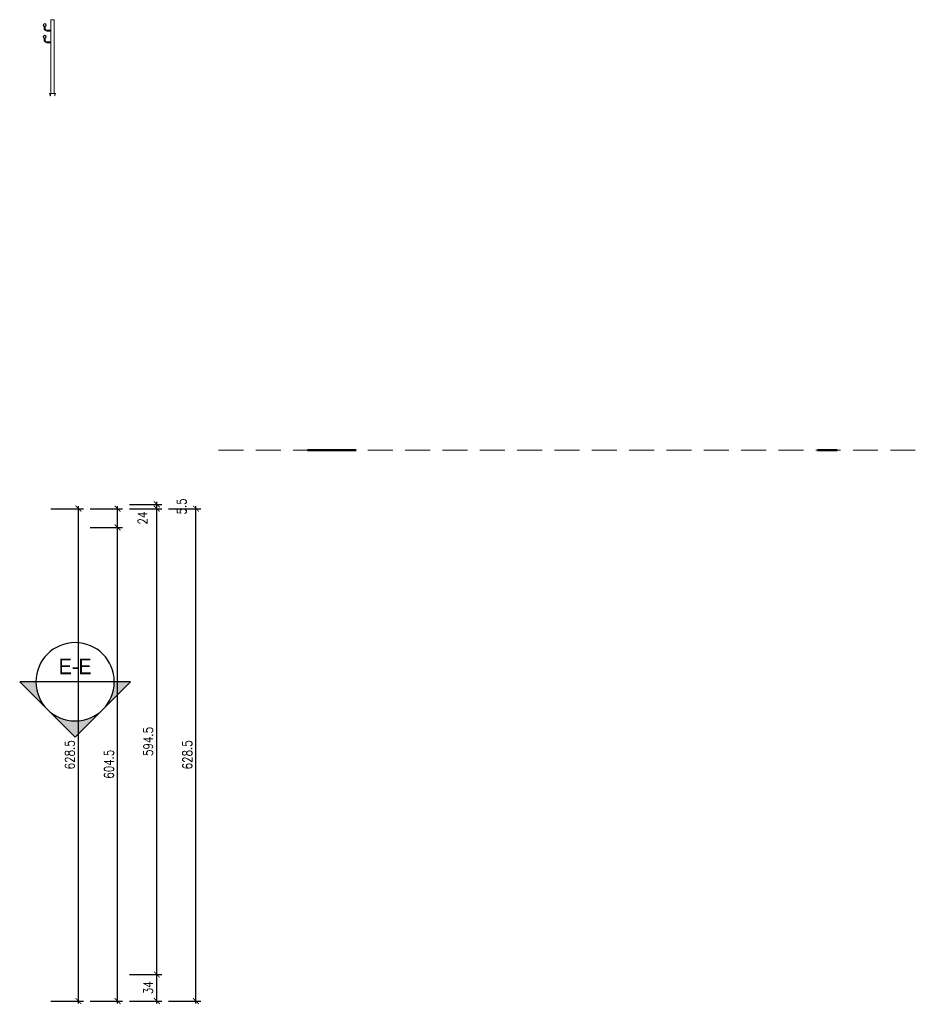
# Model space of a CAD drawing. Header units: millimetres. Extents: x 489 to 7736, y 461 to 5981.
# Tile 60 of 62: x 6593 to 7736, y 2610 to 3866. Entities that reach past the tile are written whole.
import ezdxf
from ezdxf.enums import TextEntityAlignment as Align

# ---------------------------------------------------------------- set-up
doc = ezdxf.new("R2010")
doc.units = ezdxf.units.MM
doc.linetypes.add('HIDDEN', pattern=[9.525, 6.35, -3.175])
for name, color, linetype in [('WK-OpisyDetali', 143, 'Continuous'), ('WK-Wymiary', 8, 'Continuous'), ('WK-Ściany istniejące', 7, 'Continuous')]:
    doc.layers.add(name, color=color, linetype=linetype)
doc.layers.add('WK-widok', color=8, linetype='Continuous', lineweight=0)
doc.layers.add('WK-WYBURZENIA', color=6, linetype='Continuous', lineweight=5)
doc.styles.add('Arial', font='micross.ttf', dxfattribs={"width": 0.9})
doc.styles.add('Romans', font='Romans.shx')
doc.styles.add('RomanS-Narrow', font='romans.shx', dxfattribs={"width": 0.8})
doc.dimstyles.new('AEC Dimension 1-50', dxfattribs={"dimtxt": 12, "dimasz": 0.075, "dimexe": 6.25, "dimexo": 0, "dimgap": 5, "dimtad": 1, "dimdec": 1, "dimrnd": 0.5, "dimzin": 9, "dimdsep": 46, "dimtxsty": 'RomanS-Narrow', "dimblk": 'ARCHTICK', "dimcen": 0.125, "dimdle": 3.125, "dimclrd": 8, "dimclre": 8, "dimclrt": 256, "dimadec": 1, "dimazin": 0, "dimtfac": 1, "dimtdec": 1, "dimtmove": 2, "dimatfit": 2, "dimfxl": 0, "dimtolj": 1, "dimtzin": 0, "dimarcsym": 0})

# ---------------------------------------------------------------- blocks, each defined once
blk = doc.blocks.new('Anno_Section_A2')
at = {"color": 0, "linetype": 'ByBlock', "lineweight": -2}
blk.add_line((2.5, 0), (-2.5, 0), dxfattribs=at)
blk.add_circle((0, 0), 2.5, dxfattribs=at)
at = {"color": 0, "linetype": 'ByBlock', "lineweight": -2, "style": 'Romans'}
blk.add_attdef('NUMBER', text='', height=1, dxfattribs=at).set_placement((0, 0.5), align=Align.CENTER)
blk.add_attdef('SHEET', text='', height=0.75, dxfattribs=at).set_placement((0, -0.5), align=Align.TOP_CENTER)
blk = doc.blocks.new('Anno_Arrow_A2')
at = {"linetype": 'ByBlock', "lineweight": -2}
h = blk.add_hatch(color=0, dxfattribs=at)
h.paths.add_polyline_path([(-1.768, 1.768), (-3.536, 0), (-2.5, 0, -0.198912)])
h.paths.add_polyline_path([(0, 3.536), (-1.768, 1.768, -0.414214), (1.768, 1.768)])
h.paths.add_polyline_path([(2.373, 1.162), (2.245, 1.1, -0.114349), (2.5, 0), (3.536, 0)])
h.paths.add_polyline_path([(1.768, 1.768, -0.082683), (2.245, 1.1), (2.373, 1.162)])
at = {"color": 0, "linetype": 'ByBlock', "lineweight": -2}
blk.add_lwpolyline([(-2.5, 0), (-3.536, 0), (0, 3.536), (3.536, 0), (2.5, 0)], dxfattribs=at)
blk = doc.blocks.new('_ArchTick')
at = {"color": 0, "linetype": 'ByBlock', "const_width": 15}
blk.add_lwpolyline([(-50, -50), (50, 50)], dxfattribs=at)
blk = doc.blocks.new('*D1179')
at = {"layer": 'Defpoints', "color": 0}
for p in [(6633.3, 3242.3), (6668.3, 3242.3), (6633.3, 2613.8)]:
    blk.add_point(p, dxfattribs=at)
at = {"layer": 'WK-Wymiary', "color": 8, "linetype": 'Continuous', "lineweight": -2, "ltscale": 1.3}
for p, q in [((6668.3, 2610.7), (6668.3, 3245.4)), ((6633.3, 3242.3), (6674.6, 3242.3)), ((6633.3, 2613.8), (6674.6, 2613.8))]:
    blk.add_line(p, q, dxfattribs=at)
at = {"layer": 'WK-Wymiary', "color": 8, "linetype": 'ByBlock', "lineweight": -2, "xscale": 0.075, "yscale": 0.075, "zscale": 0.075}
for p, rotation in [((6668.3, 3242.3), 90), ((6668.3, 2613.8), 270)]:
    blk.add_blockref('_ArchTick', p, dxfattribs=dict(at, rotation=rotation))
at = {"layer": 'WK-Wymiary', "lineweight": -3, "insert": (6657.3, 2928.1), "char_height": 12, "attachment_point": 5, "rotation": 90, "style": 'RomanS-Narrow'}
blk.add_mtext('\\A1;\\A1;628.5', dxfattribs=at)
blk = doc.blocks.new('*D1180')
at = {"layer": 'Defpoints', "color": 0}
for p in [(6683.3, 3218.3), (6718.3, 3218.3), (6683.3, 2613.8)]:
    blk.add_point(p, dxfattribs=at)
at = {"layer": 'WK-Wymiary', "color": 8, "linetype": 'Continuous', "lineweight": -2, "ltscale": 1.3}
for p, q in [((6683.3, 3218.3), (6724.6, 3218.3)), ((6718.3, 2610.7), (6718.3, 3221.4)), ((6683.3, 2613.8), (6724.6, 2613.8))]:
    blk.add_line(p, q, dxfattribs=at)
at = {"layer": 'WK-Wymiary', "color": 8, "linetype": 'ByBlock', "lineweight": -2, "xscale": 0.075, "yscale": 0.075, "zscale": 0.075}
for p, rotation in [((6718.3, 3218.3), 90), ((6718.3, 2613.8), 270)]:
    blk.add_blockref('_ArchTick', p, dxfattribs=dict(at, rotation=rotation))
at = {"layer": 'WK-Wymiary', "lineweight": -3, "insert": (6707.3, 2916.1), "char_height": 12, "attachment_point": 5, "rotation": 90, "style": 'RomanS-Narrow'}
blk.add_mtext('\\A1;\\A1;604.5', dxfattribs=at)
blk = doc.blocks.new('*D1181')
at = {"layer": 'Defpoints', "color": 0}
for p in [(6683.3, 3242.3), (6718.3, 3242.3), (6683.3, 3218.3)]:
    blk.add_point(p, dxfattribs=at)
at = {"layer": 'WK-Wymiary', "color": 8, "linetype": 'Continuous', "lineweight": -2, "ltscale": 1.3}
for p, q in [((6718.3, 3215.2), (6718.3, 3245.4)), ((6683.3, 3242.3), (6724.6, 3242.3)), ((6683.3, 3218.3), (6724.6, 3218.3))]:
    blk.add_line(p, q, dxfattribs=at)
at = {"layer": 'WK-Wymiary', "color": 8, "linetype": 'ByBlock', "lineweight": -2, "xscale": 0.075, "yscale": 0.075, "zscale": 0.075}
for p, rotation in [((6718.3, 3242.3), 90), ((6718.3, 3218.3), 270)]:
    blk.add_blockref('_ArchTick', p, dxfattribs=dict(at, rotation=rotation))
at = {"layer": 'WK-Wymiary', "lineweight": -3, "insert": (6750.1, 3230.3), "char_height": 12, "attachment_point": 5, "rotation": 90, "style": 'RomanS-Narrow'}
blk.add_mtext('\\A1;\\A1;24', dxfattribs=at)
blk = doc.blocks.new('*D1182')
at = {"layer": 'Defpoints', "color": 0}
for p in [(6733.3, 2647.8), (6768.3, 2647.8), (6733.3, 2613.8)]:
    blk.add_point(p, dxfattribs=at)
at = {"layer": 'WK-Wymiary', "color": 8, "linetype": 'Continuous', "lineweight": -2, "ltscale": 1.3}
for p, q in [((6733.3, 2647.8), (6774.6, 2647.8)), ((6768.3, 2610.7), (6768.3, 2650.9)), ((6733.3, 2613.8), (6774.6, 2613.8))]:
    blk.add_line(p, q, dxfattribs=at)
at = {"layer": 'WK-Wymiary', "color": 8, "linetype": 'ByBlock', "lineweight": -2, "xscale": 0.075, "yscale": 0.075, "zscale": 0.075}
for p, rotation in [((6768.3, 2647.8), 90), ((6768.3, 2613.8), 270)]:
    blk.add_blockref('_ArchTick', p, dxfattribs=dict(at, rotation=rotation))
at = {"layer": 'WK-Wymiary', "lineweight": -3, "insert": (6757.3, 2630.8), "char_height": 12, "attachment_point": 5, "rotation": 90, "style": 'RomanS-Narrow'}
blk.add_mtext('\\A1;\\A1;34', dxfattribs=at)
blk = doc.blocks.new('*D1183')
at = {"layer": 'Defpoints', "color": 0}
for p in [(6733.3, 3242.3), (6768.3, 3242.3), (6733.3, 2647.8)]:
    blk.add_point(p, dxfattribs=at)
at = {"layer": 'WK-Wymiary', "color": 8, "linetype": 'Continuous', "lineweight": -2, "ltscale": 1.3}
for p, q in [((6768.3, 2644.7), (6768.3, 3245.4)), ((6733.3, 3242.3), (6774.6, 3242.3)), ((6733.3, 2647.8), (6774.6, 2647.8))]:
    blk.add_line(p, q, dxfattribs=at)
at = {"layer": 'WK-Wymiary', "color": 8, "linetype": 'ByBlock', "lineweight": -2, "xscale": 0.075, "yscale": 0.075, "zscale": 0.075}
for p, rotation in [((6768.3, 3242.3), 90), ((6768.3, 2647.8), 270)]:
    blk.add_blockref('_ArchTick', p, dxfattribs=dict(at, rotation=rotation))
at = {"layer": 'WK-Wymiary', "lineweight": -3, "insert": (6757.3, 2945.1), "char_height": 12, "attachment_point": 5, "rotation": 90, "style": 'RomanS-Narrow'}
blk.add_mtext('\\A1;\\A1;594.5', dxfattribs=at)
blk = doc.blocks.new('*D1184')
at = {"layer": 'Defpoints', "color": 0}
for p in [(6733.3, 3247.8), (6768.3, 3247.8), (6733.3, 3242.3)]:
    blk.add_point(p, dxfattribs=at)
at = {"layer": 'WK-Wymiary', "color": 8, "linetype": 'Continuous', "lineweight": -2, "ltscale": 1.3}
for p, q in [((6733.3, 3247.8), (6774.6, 3247.8)), ((6768.3, 3239.2), (6768.3, 3250.9)), ((6768.3, 3247.8), (6768.3, 3247.9)), ((6733.3, 3242.3), (6774.6, 3242.3)), ((6768.3, 3242.3), (6768.3, 3242.2))]:
    blk.add_line(p, q, dxfattribs=at)
at = {"layer": 'WK-Wymiary', "color": 8, "linetype": 'ByBlock', "lineweight": -2, "xscale": 0.075, "yscale": 0.075, "zscale": 0.075}
for p, rotation in [((6768.3, 3247.8), 270), ((6768.3, 3242.3), 90)]:
    blk.add_blockref('_ArchTick', p, dxfattribs=dict(at, rotation=rotation))
at = {"layer": 'WK-Wymiary', "lineweight": -3, "insert": (6800.1, 3245.1), "char_height": 12, "attachment_point": 5, "rotation": 90, "style": 'RomanS-Narrow'}
blk.add_mtext('\\A1;\\A1;5.5', dxfattribs=at)
blk = doc.blocks.new('*D1185')
at = {"layer": 'Defpoints', "color": 0}
for p in [(6783.3, 3242.3), (6818.3, 3242.3), (6783.3, 2613.8)]:
    blk.add_point(p, dxfattribs=at)
at = {"layer": 'WK-Wymiary', "color": 8, "linetype": 'Continuous', "lineweight": -2, "ltscale": 1.3}
for p, q in [((6818.3, 2610.7), (6818.3, 3245.4)), ((6783.3, 3242.3), (6824.6, 3242.3)), ((6783.3, 2613.8), (6824.6, 2613.8))]:
    blk.add_line(p, q, dxfattribs=at)
at = {"layer": 'WK-Wymiary', "color": 8, "linetype": 'ByBlock', "lineweight": -2, "xscale": 0.075, "yscale": 0.075, "zscale": 0.075}
for p, rotation in [((6818.3, 3242.3), 90), ((6818.3, 2613.8), 270)]:
    blk.add_blockref('_ArchTick', p, dxfattribs=dict(at, rotation=rotation))
at = {"layer": 'WK-Wymiary', "lineweight": -3, "insert": (6807.3, 2928.1), "char_height": 12, "attachment_point": 5, "rotation": 90, "style": 'RomanS-Narrow'}
blk.add_mtext('\\A1;\\A1;628.5', dxfattribs=at)

msp = doc.modelspace()

# ---------------------------------------------------------------- linework, layer by layer
at = {"layer": 'WK-widok', "linetype": 'HIDDEN', "ltscale": 5}
msp.add_line((7736.21, 3317.16), (6836.2, 3317.16), dxfattribs=at)
at = {"layer": 'WK-WYBURZENIA', "ltscale": 6}
for p, q in [((6633.26, 3772.02), (6633.26, 3866.43)), ((6633.26, 3866.43), (6637.26, 3866.43)), ((6637.26, 3772.02), (6637.26, 3866.43)), ((6624.76, 3857.48), (6624.76, 3854.48)), ((6625.76, 3857.48), (6625.76, 3854.48)), ((6628.01, 3851.98), (6633.26, 3851.98)), ((6628.02, 3852.98), (6633.26, 3852.98)), ((6624.76, 3842.48), (6624.76, 3839.48)), ((6625.76, 3842.48), (6625.76, 3839.48)), ((6628.01, 3836.98), (6633.26, 3836.98)), ((6628.02, 3837.98), (6633.26, 3837.98)), ((6631.26, 3772.02), (6639.26, 3772.02)), ((6631.26, 3771.52), (6631.26, 3772.02)), ((6632.81, 3772.12), (6631.81, 3772.12)), ((6631.81, 3772.12), (6631.81, 3772.02)), ((6632.81, 3772.02), (6631.81, 3772.02)), ((6632.03, 3771.79), (6632.59, 3771.59)), ((6632.03, 3771.54), (6632.59, 3771.34)), ((6632.03, 3771.29), (6632.59, 3771.09)), ((6632.03, 3771.04), (6632.59, 3770.84)), ((6632.03, 3770.79), (6632.59, 3770.59)), ((6632.03, 3770.54), (6632.59, 3770.34)), ((6632.11, 3772.26), (6632.11, 3769.37)), ((6632.11, 3772.26), (6632.51, 3772.26)), ((6632.51, 3772.26), (6632.51, 3769.37)), ((6632.81, 3772.12), (6632.81, 3772.02)), ((6637.71, 3772.12), (6638.71, 3772.12)), ((6637.71, 3772.12), (6637.71, 3772.02)), ((6637.71, 3772.02), (6638.71, 3772.02)), ((6638.5, 3771.79), (6637.93, 3771.59)), ((6638.5, 3771.54), (6637.93, 3771.34)), ((6638.5, 3771.29), (6637.93, 3771.09)), ((6638.5, 3771.04), (6637.93, 3770.84)), ((6638.5, 3770.79), (6637.93, 3770.59)), ((6638.5, 3770.54), (6637.93, 3770.34)), ((6638.01, 3772.26), (6638.01, 3769.37)), ((6638.41, 3772.26), (6638.01, 3772.26)), ((6638.41, 3772.26), (6638.41, 3769.37)), ((6638.71, 3772.12), (6638.71, 3772.02)), ((6639.26, 3771.52), (6639.26, 3772.02)), ((6632.03, 3770.29), (6632.59, 3770.09)), ((6632.03, 3770.04), (6632.59, 3769.84)), ((6632.03, 3769.79), (6632.59, 3769.59)), ((6632.03, 3769.54), (6632.59, 3769.34)), ((6632.51, 3769.37), (6632.11, 3769.37)), ((6638.5, 3770.29), (6637.93, 3770.09)), ((6638.5, 3770.04), (6637.93, 3769.84)), ((6638.5, 3769.79), (6637.93, 3769.59)), ((6638.5, 3769.54), (6637.93, 3769.34)), ((6638.01, 3769.37), (6638.41, 3769.37))]:
    msp.add_line(p, q, dxfattribs=at)
for centre, radius in [((6625.26, 3859.48), 2), ((6625.26, 3859.48), 1.5), ((6625.26, 3844.48), 2), ((6625.26, 3844.48), 1.5)]:
    msp.add_circle(centre, radius, dxfattribs=at)
for centre, radius, start, end in [((6628.13, 3855.5), 3.52, 196.85681, 272.06783), ((6628.14, 3855.62), 2.64, 205.49224, 272.58024), ((6628.13, 3840.5), 3.52, 196.85681, 272.06783), ((6628.14, 3840.62), 2.64, 205.49224, 272.58024)]:
    msp.add_arc(centre, radius, start, end, dxfattribs=at)
at = {"layer": 'WK-Ściany istniejące', "color": 7, "linetype": 'Continuous', "lineweight": 50}
for p, q in [((6960.58, 3317.16), (7022.58, 3317.16)), ((7611.42, 3317.16), (7636.42, 3317.16))]:
    msp.add_line(p, q, dxfattribs=at)

# ---------------------------------------------------------------- block references
at = {"layer": 'WK-OpisyDetali'}
ref = msp.add_blockref('Anno_Section_A2', (6664.08, 3021.32), dxfattribs=dict(at, xscale=-20, yscale=20, zscale=20, rotation=180))
ref.add_attrib('NUMBER', 'E-E', dxfattribs={"layer": '0', "color": 0, "linetype": 'ByBlock', "lineweight": -2, "height": 20, "style": 'Arial', "width": 0.9}).set_placement((6664.08, 3031), align=Align.CENTER)
at = {"layer": 'WK-OpisyDetali', "xscale": -20, "yscale": 20, "zscale": 20, "rotation": 180}
msp.add_blockref('Anno_Arrow_A2', (6664.08, 3021.32), dxfattribs=at)

# ---------------------------------------------------------------- dimensions: what is measured, and where the dimension line sits
at = {"layer": 'WK-Wymiary', "color": 8, "linetype": 'Continuous', "lineweight": -3, "ltscale": 1.3}
for base, p1, p2, text, picture, middle in [((6768.33, 3247.81), (6733.33, 3242.31), (6733.33, 3247.81), '\\A1;5.5', '*D1184', (6800.08, 3245.06)), ((6668.33, 3242.31), (6633.33, 2613.81), (6633.33, 3242.31), '\\A1;628.5', '*D1179', (6657.33, 2928.06)), ((6718.33, 3242.31), (6683.33, 3218.31), (6683.33, 3242.31), '\\A1;24', '*D1181', (6750.08, 3230.31)), ((6768.33, 3242.31), (6733.33, 2647.81), (6733.33, 3242.31), '\\A1;594.5', '*D1183', (6757.33, 2945.06)), ((6818.33, 3242.31), (6783.33, 2613.81), (6783.33, 3242.31), '\\A1;628.5', '*D1185', (6807.33, 2928.06)), ((6718.33, 3218.31), (6683.33, 2613.81), (6683.33, 3218.31), '\\A1;604.5', '*D1180', (6707.33, 2916.06)), ((6768.33, 2647.81), (6733.33, 2613.81), (6733.33, 2647.81), '\\A1;34', '*D1182', (6757.33, 2630.81))]:
    dim = msp.add_linear_dim(base=base, p1=p1, p2=p2, angle=90, text=text, dimstyle='AEC Dimension 1-50', override={"dimclrd": 8, "dimclre": 8, "dimclrt": 256}, dxfattribs=at)
    dim.commit()
    dim.dimension.update_dxf_attribs({"geometry": picture, "text_midpoint": middle})

doc.saveas('drawing.dxf')
